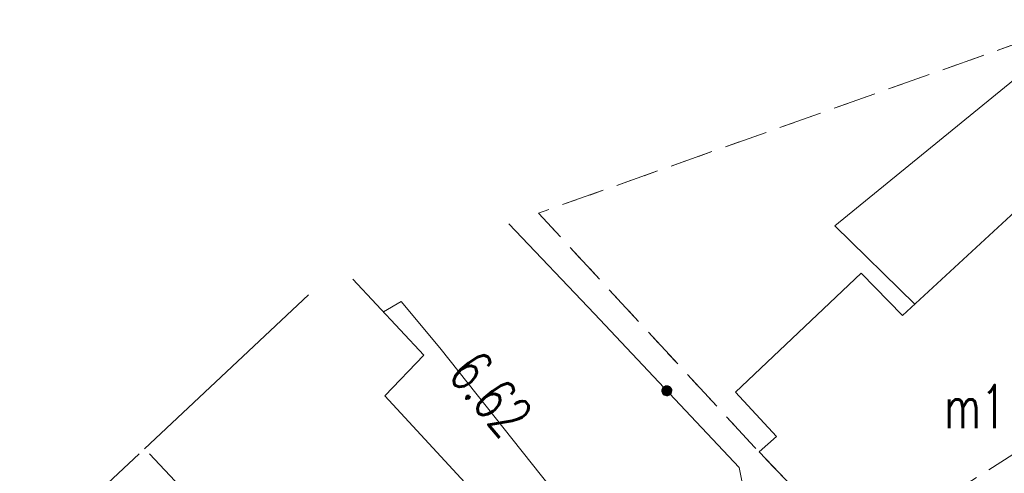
# Model space of a CAD drawing. Header units: millimetres. Extents: x -367306 to 168495, y -187323 to 82034.
# Tile 117 of 170: x -53110 to -18962, y 66296 to 82034. Entities that reach past the tile are written whole.
import ezdxf

# ---------------------------------------------------------------- set-up
doc = ezdxf.new("R2010")
doc.units = ezdxf.units.MM
doc.header["$MEASUREMENT"] = 0
for name, pattern in [('L_0_03', [1000, 500, -500]), ('L_0_04', [1500, 1000, -500]), ('L_0_06', [2000, 1500, -500]), ('L_0_09', [2500, 2000, -500])]:
    doc.linetypes.add(name, pattern=pattern)
for name, color, linetype, lineweight in [('Nowe_0_Nr_pióra__8', 7, 'Continuous', 13), ('Nowe_0_Nr_pióra__9', 7, 'Continuous', 13), ('Nowe_EGBA_Nr_pióra__8', 7, 'Continuous', 13), ('Nowe_EGBA_Nr_pióra__9', 7, 'Continuous', 13), ('Nowe_EGBU_Nr_pióra__8', 7, 'Continuous', 13), ('Nowe_EGBU_Nr_pióra__9', 7, 'Continuous', 13), ('Nowe_EGBU_O_Nr_pióra__8', 7, 'Continuous', 13), ('Nowe_EGKK_Nr_pióra__8', 7, 'Continuous', 13), ('Nowe_EGKK_Nr_pióra__9', 7, 'Continuous', 13), ('Nowe_EGUG_Nr_pióra__8', 7, 'Continuous', 13), ('Nowe_EGUG_Nr_pióra__9', 7, 'Continuous', 13), ('Nowe_GUPPRZ_O_Nr_pióra__8', 7, 'Continuous', 13), ('Nowe_OTOO_Nr_pióra__7', 7, 'Continuous', 13), ('Nowe_OTOO_Nr_pióra__8', 7, 'Continuous', 13), ('Nowe_OTOO_Nr_pióra__9', 7, 'Continuous', 13), ('Nowe_SUWP_Nr_pióra__8', 7, 'Continuous', 13), ('Nowe_SUWP_Nr_pióra__9', 7, 'Continuous', 13)]:
    doc.layers.add(name, color=color, linetype=linetype, lineweight=lineweight)
doc.styles.add('STYL_AUTOMATYCZNY_3', font='Simplex.shx')

msp = doc.modelspace()

# ---------------------------------------------------------------- hatches: boundary and pattern name
at = {"layer": 'Nowe_OTOO_Nr_pióra__7', "linetype": 'Continuous', "lineweight": 13}
msp.add_hatch(color=7, dxfattribs=at).paths.add_polyline_path([(-30787.6, 69286.4), (-30816.5, 69251), (-30835.3, 69209.4), (-30842.6, 69164.3), (-30838, 69118.8), (-30821.8, 69076.1), (-30795.1, 69039), (-30759.8, 69010.2), (-30718.1, 68991.4), (-30673, 68984.1), (-30627.6, 68988.7), (-30584.8, 69004.8), (-30547.8, 69031.5), (-30518.9, 69066.9), (-30500.1, 69108.6), (-30492.8, 69153.7), (-30497.4, 69199.1), (-30513.6, 69241.9), (-30540.3, 69278.9), (-30575.7, 69307.8), (-30617.3, 69326.6), (-30662.4, 69333.9), (-30707.9, 69329.3), (-30750.6, 69313.1)])
msp.add_hatch(color=7, dxfattribs=at).paths.add_polyline_path([(-30787.6, 69286.4), (-30816.5, 69251), (-30835.3, 69209.4), (-30842.6, 69164.3), (-30838, 69118.8), (-30821.8, 69076.1), (-30795.1, 69039), (-30759.8, 69010.2), (-30718.1, 68991.4), (-30673, 68984.1), (-30627.6, 68988.7), (-30584.8, 69004.8), (-30547.8, 69031.5), (-30518.9, 69066.9), (-30500.1, 69108.6), (-30492.8, 69153.7), (-30497.4, 69199.1), (-30513.6, 69241.9), (-30540.3, 69278.9), (-30575.7, 69307.8), (-30617.3, 69326.6), (-30662.4, 69333.9), (-30707.9, 69329.3), (-30750.6, 69313.1)])

# ---------------------------------------------------------------- linework, layer by layer
at = {"layer": 'Nowe_0_Nr_pióra__8', "color": 7, "linetype": 'Continuous', "lineweight": 13}
for p, q in [((-35117, 75320.9), (-35117, 75320.9)), ((-36145.8, 74955.7), (-36145.7, 74955.7)), ((-41552, 73036.7), (-41551.9, 73036.7)), ((-43091, 72490.5), (-43090.9, 72490.5))]:
    msp.add_line(p, q, dxfattribs=at)
at = {"layer": 'Nowe_0_Nr_pióra__9', "color": 7, "linetype": 'L_0_04', "lineweight": 13}
msp.add_lwpolyline([(-54175.8, -16615), (-36542.5, 13691.6), (-32491.5, 24497.6), (-41006.9, 52709.3), (-354.8, 78621.1), (4924.1, 35501.4), (-2954.1, 7738.8), (31962.3, -8247.3), (46488.5, 22925.7), (96328.3, 3296.1), (84395.1, -59501.6), (78496.2, -91288.2), (63259, -147476.2), (43808.2, -176834.2), (-26519.8, -152286.8), (-79150.4, -133916.5), (-87259.9, -85957.4)], close=True, dxfattribs=at)
at = {"layer": 'Nowe_EGBA_Nr_pióra__8', "color": 7, "linetype": 'Continuous', "lineweight": 13}
msp.add_line((-48778.4, 67147), (-48778.3, 67147), dxfattribs=at)
at = {"layer": 'Nowe_EGBA_Nr_pióra__9', "color": 7, "linetype": 'L_0_09', "lineweight": 13, "flags": 128}
msp.add_lwpolyline([(-51528.4, 62117), (-52768.4, 63407), (-48778.4, 67147), (-47545.9, 65835.1)], close=True, dxfattribs=at)
at = {"layer": 'Nowe_EGBU_Nr_pióra__8', "color": 7, "linetype": 'Continuous', "lineweight": 13}
for p, q in [((-23928.4, 73237), (-23928.3, 73237)), ((-22488.4, 71767), (-22488.3, 71767)), ((-39098.4, 70397), (-39098.3, 70397)), ((-40448.4, 68987), (-40448.3, 68987)), ((-28288.4, 69107), (-28288.3, 69107)), ((-26868.4, 67577), (-26868.3, 67577)), ((-48778.4, 67147), (-48778.3, 67147)), ((-27458.4, 67037), (-27458.3, 67037))]:
    msp.add_line(p, q, dxfattribs=at)
at = {"layer": 'Nowe_EGBU_Nr_pióra__9', "color": 7, "linetype": 'Continuous', "lineweight": 13, "flags": 128}
msp.add_lwpolyline([(-13108.4, 70487), (-22348.4, 61677), (-27458.4, 67037), (-26868.4, 67577), (-28288.4, 69107), (-23928.4, 73237), (-22488.4, 71767), (-18138.4, 75797)], close=True, dxfattribs=at)
for points in [[(-41552, 73036.7), (-39098.4, 70397), (-40448.4, 68987), (-35588.4, 63717), (-39318.4, 60217), (-38468.4, 59337), (-39548.4, 58247), (-39148.4, 57327), (-39448.4, 56197), (-40258.4, 55537), (-41198.4, 55457), (-42058.4, 55887), (-44028.4, 54077), (-51528.4, 62117)], [(-48778.4, 67147), (-43091, 72490.5)]]:
    msp.add_lwpolyline(points, dxfattribs=at)
at = {"layer": 'Nowe_EGKK_Nr_pióra__8', "color": 7, "linetype": 'Continuous', "lineweight": 13}
msp.add_line((-27628.4, 67207), (-27628.3, 67207), dxfattribs=at)
at = {"layer": 'Nowe_EGKK_Nr_pióra__9', "color": 7, "linetype": 'L_0_06', "lineweight": 13, "flags": 128}
msp.add_lwpolyline([(-8247.5, 72634.9), (-15818.4, 81577), (-16204.6, 82033.9), (-35117, 75320.9), (-27628.4, 67207), (-22348.4, 61677), (-13108.4, 70487)], close=True, dxfattribs=at)
at = {"layer": 'Nowe_EGUG_Nr_pióra__8', "color": 7, "linetype": 'Continuous', "lineweight": 13}
msp.add_line((-27628.4, 67207), (-27628.3, 67207), dxfattribs=at)
at = {"layer": 'Nowe_EGUG_Nr_pióra__9', "color": 7, "linetype": 'L_0_03', "lineweight": 13, "flags": 128}
msp.add_lwpolyline([(-8247.5, 72634.9), (-15818.4, 81577), (-16204.6, 82033.9), (-35117, 75320.9), (-27628.4, 67207), (-22348.4, 61677), (-13108.4, 70487)], close=True, dxfattribs=at)
at = {"layer": 'Nowe_OTOO_Nr_pióra__8', "color": 7, "linetype": 'Continuous', "lineweight": 13}
for p, q in [((-33177.6, 71825.8), (-33177.6, 71825.8)), ((-30707.9, 69329.3), (-30707.8, 69329.3)), ((-30707.9, 69329.3), (-30707.8, 69329.3)), ((-30662.4, 69333.9), (-30662.4, 69333.9)), ((-30662.4, 69333.9), (-30662.4, 69333.9)), ((-30617.3, 69326.6), (-30617.3, 69326.6)), ((-30617.3, 69326.6), (-30617.3, 69326.6)), ((-30842.6, 69164.3), (-30842.6, 69164.3)), ((-30842.6, 69164.3), (-30842.6, 69164.3)), ((-30838, 69118.8), (-30838, 69118.8)), ((-30838, 69118.8), (-30838, 69118.8)), ((-30835.3, 69209.4), (-30835.2, 69209.4)), ((-30835.3, 69209.4), (-30835.2, 69209.4)), ((-30821.8, 69076.1), (-30821.8, 69076.1)), ((-30821.8, 69076.1), (-30821.8, 69076.1)), ((-30816.5, 69251), (-30816.5, 69251)), ((-30816.5, 69251), (-30816.5, 69251)), ((-30795.1, 69039), (-30795.1, 69039)), ((-30795.1, 69039), (-30795.1, 69039)), ((-30787.6, 69286.4), (-30787.6, 69286.4)), ((-30787.6, 69286.4), (-30787.6, 69286.4)), ((-30759.8, 69010.2), (-30759.7, 69010.2)), ((-30759.8, 69010.2), (-30759.7, 69010.2)), ((-30750.6, 69313.1), (-30750.5, 69313.1)), ((-30750.6, 69313.1), (-30750.5, 69313.1)), ((-30718.1, 68991.4), (-30718.1, 68991.4)), ((-30718.1, 68991.4), (-30718.1, 68991.4)), ((-30673, 68984.1), (-30673, 68984.1)), ((-30673, 68984.1), (-30673, 68984.1)), ((-30627.6, 68988.7), (-30627.5, 68988.7)), ((-30627.6, 68988.7), (-30627.5, 68988.7)), ((-30584.8, 69004.8), (-30584.8, 69004.8)), ((-30584.8, 69004.8), (-30584.8, 69004.8)), ((-30575.7, 69307.8), (-30575.6, 69307.8)), ((-30575.7, 69307.8), (-30575.6, 69307.8)), ((-30547.8, 69031.5), (-30547.7, 69031.5)), ((-30547.8, 69031.5), (-30547.7, 69031.5)), ((-30540.3, 69278.9), (-30540.2, 69278.9)), ((-30540.3, 69278.9), (-30540.2, 69278.9)), ((-30518.9, 69066.9), (-30518.8, 69066.9)), ((-30518.9, 69066.9), (-30518.8, 69066.9)), ((-30513.6, 69241.9), (-30513.5, 69241.9)), ((-30513.6, 69241.9), (-30513.5, 69241.9)), ((-30500.1, 69108.6), (-30500.1, 69108.6)), ((-30500.1, 69108.6), (-30500.1, 69108.6)), ((-30497.4, 69199.1), (-30497.3, 69199.1)), ((-30497.4, 69199.1), (-30497.3, 69199.1)), ((-30492.8, 69153.7), (-30492.7, 69153.7)), ((-30492.8, 69153.7), (-30492.7, 69153.7)), ((-28157.8, 66492.1), (-28157.7, 66492.1))]:
    msp.add_line(p, q, dxfattribs=at)
at = {"layer": 'Nowe_OTOO_Nr_pióra__9', "color": 7, "linetype": 'Continuous', "lineweight": 13, "flags": 128}
msp.add_lwpolyline([(-36145.8, 74955.7), (-33177.6, 71825.8), (-28157.8, 66492.1), (-27609, 63760.8), (-24497.2, 59694.6)], dxfattribs=at)
msp.add_lwpolyline([(-30787.6, 69286.4), (-30816.5, 69251), (-30835.3, 69209.4), (-30842.6, 69164.3), (-30838, 69118.8), (-30821.8, 69076.1), (-30795.1, 69039), (-30759.8, 69010.2), (-30718.1, 68991.4), (-30673, 68984.1), (-30627.6, 68988.7), (-30584.8, 69004.8), (-30547.8, 69031.5), (-30518.9, 69066.9), (-30500.1, 69108.6), (-30492.8, 69153.7), (-30497.4, 69199.1), (-30513.6, 69241.9), (-30540.3, 69278.9), (-30575.7, 69307.8), (-30617.3, 69326.6), (-30662.4, 69333.9), (-30707.9, 69329.3), (-30750.6, 69313.1)], close=True, dxfattribs=at)
msp.add_lwpolyline([(-30787.6, 69286.4), (-30816.5, 69251), (-30835.3, 69209.4), (-30842.6, 69164.3), (-30838, 69118.8), (-30821.8, 69076.1), (-30795.1, 69039), (-30759.8, 69010.2), (-30718.1, 68991.4), (-30673, 68984.1), (-30627.6, 68988.7), (-30584.8, 69004.8), (-30547.8, 69031.5), (-30518.9, 69066.9), (-30500.1, 69108.6), (-30492.8, 69153.7), (-30497.4, 69199.1), (-30513.6, 69241.9), (-30540.3, 69278.9), (-30575.7, 69307.8), (-30617.3, 69326.6), (-30662.4, 69333.9), (-30707.9, 69329.3), (-30750.6, 69313.1)], close=True, dxfattribs=at)
at = {"layer": 'Nowe_SUWP_Nr_pióra__8', "color": 7, "linetype": 'Continuous', "lineweight": 13}
for p, q in [((-24838.4, 74887), (-24838.3, 74887)), ((-39878.4, 72257), (-39878.3, 72257)), ((-22058.4, 72157), (-22058.3, 72157)), ((-40489.9, 71894.1), (-40489.8, 71894.1)), ((-38538.4, 70647), (-38538.3, 70647))]:
    msp.add_line(p, q, dxfattribs=at)
at = {"layer": 'Nowe_SUWP_Nr_pióra__9', "color": 7, "linetype": 'Continuous', "lineweight": 13, "flags": 128}
for points in [[(-22058.4, 72157), (-24838.4, 74887), (-18638.4, 79937), (-10378.4, 69537), (-8238.4, 67227)], [(-40489.9, 71894.1), (-39878.4, 72257), (-38538.4, 70647), (-26808.4, 55867)]]:
    msp.add_lwpolyline(points, dxfattribs=at)

# ---------------------------------------------------------------- texts
at = {"layer": 'Nowe_EGBU_O_Nr_pióra__8', "color": 7, "linetype": 'Continuous', "lineweight": 13, "insert": (-21040.5, 67858.7), "char_height": 1500, "attachment_point": 7, "style": 'STYL_AUTOMATYCZNY_3'}
msp.add_mtext('\\A1;{\\W0.660000x;\\pql;\\FSimplex.shx;m1}', dxfattribs=at)
at = {"layer": 'Nowe_GUPPRZ_O_Nr_pióra__8', "color": 7, "linetype": 'Continuous', "lineweight": 13, "insert": (-38299.7, 69703.3), "char_height": 1500, "attachment_point": 7, "rotation": 310, "style": 'STYL_AUTOMATYCZNY_3'}
msp.add_mtext('\\A1;{\\W0.660000x;\\pql;\\FSimplex.shx;6.62}', dxfattribs=at)

doc.saveas('drawing.dxf')
